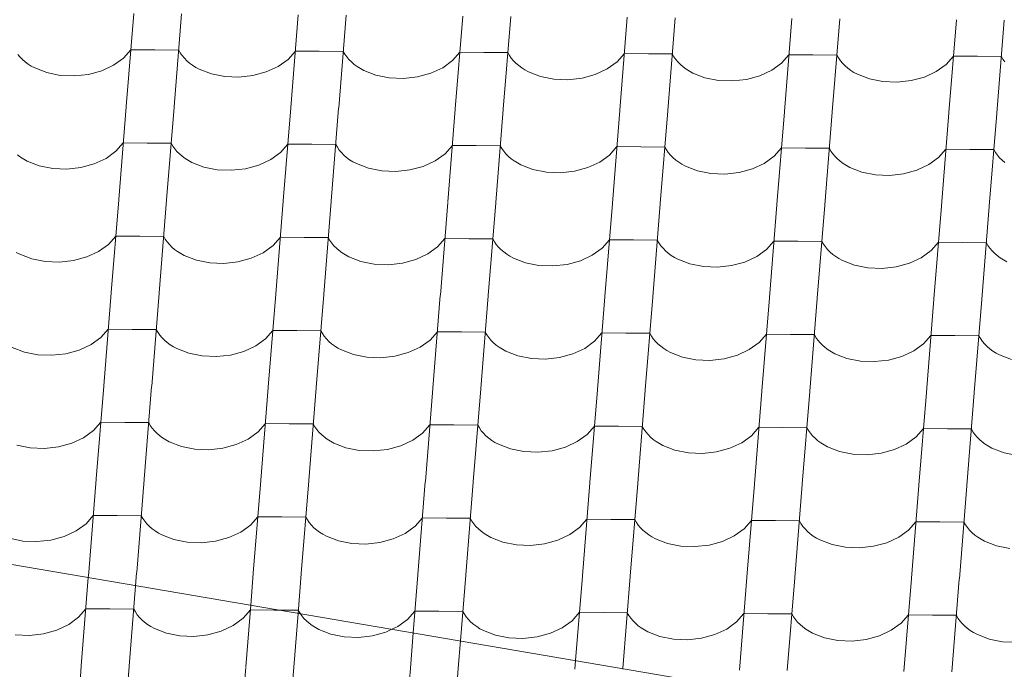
# Model space of a CAD drawing. Header units: millimetres. Extents: x -124639 to 133188, y -48358 to 76648.
# Tile 33 of 49: x 6820 to 7806, y 7765 to 8416. Entities that reach past the tile are written whole.
import ezdxf

# ---------------------------------------------------------------- set-up
doc = ezdxf.new("R2010")
doc.units = ezdxf.units.MM
doc.header["$MEASUREMENT"] = 0
doc.layers.add('Konstrukce - střechy a skořepiny', color=7, linetype='Continuous')
doc.layers.add('Výplně - Povrchové', color=7, linetype='Continuous')

# ---------------------------------------------------------------- blocks, each defined once
blk = doc.blocks.new('*X2')
at = {"layer": 'Výplně - Povrchové', "color": 7, "linetype": 'Continuous', "lineweight": 13}
for p, q in [((6934.43, 8422.02), (6926.95, 8329.07)), ((6982.36, 8421.65), (6974.88, 8328.71)), ((7099.07, 8420.76), (7091.6, 8327.81)), ((7147, 8420.39), (7139.53, 8327.45)), ((7263.72, 8419.5), (7256.24, 8326.55)), ((7311.65, 8419.13), (7304.17, 8326.18)), ((7428.36, 8418.24), (7420.89, 8325.29)), ((7476.29, 8417.87), (7468.82, 8324.92)), ((7593.01, 8416.97), (7585.53, 8324.03)), ((7640.94, 8416.61), (7633.46, 8323.66)), ((7757.65, 8415.71), (7750.18, 8322.77)), ((7805.58, 8415.34), (7798.11, 8322.4)), ((6924.18, 8377.4), (6931.51, 8385.76)), ((6955.48, 8385.57), (6931.51, 8385.76)), ((6979.44, 8385.39), (6955.48, 8385.57)), ((6979.44, 8385.39), (6981.04, 8382.58)), ((6818.29, 8381.12), (6820.49, 8378.5)), ((6820.49, 8378.5), (6822.96, 8376.01)), ((6822.96, 8376.01), (6825.71, 8373.66)), ((6914.31, 8370.28), (6924.18, 8377.4)), ((6981.04, 8382.58), (6982.94, 8379.85)), ((6982.94, 8379.85), (6985.13, 8377.24)), ((6985.13, 8377.24), (6987.61, 8374.75)), ((7078.96, 8369.02), (7088.83, 8376.14)), ((7088.83, 8376.14), (7096.16, 8384.5)), ((7120.12, 8384.31), (7096.16, 8384.5)), ((7144.09, 8384.13), (7120.12, 8384.31)), ((7144.09, 8384.13), (7145.68, 8381.31)), ((7145.68, 8381.31), (7147.58, 8378.59)), ((7147.58, 8378.59), (7149.78, 8375.98)), ((7149.78, 8375.98), (7152.25, 8373.49)), ((7253.47, 8374.88), (7260.8, 8383.23)), ((7284.77, 8383.05), (7260.8, 8383.23)), ((7308.73, 8382.87), (7284.77, 8383.05)), ((7308.73, 8382.87), (7310.33, 8380.05)), ((7310.33, 8380.05), (7312.23, 8377.33)), ((7312.23, 8377.33), (7314.42, 8374.72)), ((7418.12, 8373.61), (7425.45, 8381.97)), ((7449.41, 8381.79), (7425.45, 8381.97)), ((7473.38, 8381.61), (7449.41, 8381.79)), ((7473.38, 8381.61), (7474.97, 8378.79)), ((7474.97, 8378.79), (7476.87, 8376.07)), ((7476.87, 8376.07), (7479.07, 8373.46)), ((7582.76, 8372.35), (7590.09, 8380.71)), ((7614.06, 8380.53), (7590.09, 8380.71)), ((7638.02, 8380.34), (7614.06, 8380.53)), ((7638.02, 8380.34), (7639.62, 8377.53)), ((7639.62, 8377.53), (7641.52, 8374.81)), ((7747.41, 8371.09), (7754.74, 8379.45)), ((7778.7, 8379.27), (7754.74, 8379.45)), ((7802.67, 8379.08), (7778.7, 8379.27)), ((7802.67, 8379.08), (7804.26, 8376.27)), ((7804.26, 8376.27), (7806.16, 8373.55)), ((6825.71, 8373.66), (6828.71, 8371.45)), ((6828.71, 8371.45), (6831.95, 8369.4)), ((6831.95, 8369.4), (6835.42, 8367.51)), ((6835.42, 8367.51), (6847.47, 8362.83)), ((6902.41, 8364.76), (6914.31, 8370.28)), ((6987.61, 8374.75), (6990.35, 8372.39)), ((6990.35, 8372.39), (6993.36, 8370.18)), ((6993.36, 8370.18), (6996.6, 8368.13)), ((6996.6, 8368.13), (7000.06, 8366.25)), ((7000.06, 8366.25), (7012.11, 8361.57)), ((7067.05, 8363.5), (7078.96, 8369.02)), ((7152.25, 8373.49), (7155, 8371.13)), ((7155, 8371.13), (7158, 8368.92)), ((7158, 8368.92), (7161.24, 8366.87)), ((7161.24, 8366.87), (7164.71, 8364.99)), ((7231.7, 8362.23), (7243.6, 8367.75)), ((7243.6, 8367.75), (7253.47, 8374.88)), ((7314.42, 8374.72), (7316.9, 8372.23)), ((7316.9, 8372.23), (7319.64, 8369.87)), ((7319.64, 8369.87), (7322.65, 8367.66)), ((7322.65, 8367.66), (7325.89, 8365.61)), ((7325.89, 8365.61), (7329.35, 8363.73)), ((7396.34, 8360.97), (7408.25, 8366.49)), ((7408.25, 8366.49), (7418.12, 8373.61)), ((7479.07, 8373.46), (7481.54, 8370.97)), ((7481.54, 8370.97), (7484.29, 8368.61)), ((7484.29, 8368.61), (7487.29, 8366.4)), ((7487.29, 8366.4), (7490.53, 8364.35)), ((7560.99, 8359.71), (7572.89, 8365.23)), ((7572.89, 8365.23), (7582.76, 8372.35)), ((7641.52, 8374.81), (7643.71, 8372.2)), ((7643.71, 8372.2), (7646.19, 8369.7)), ((7646.19, 8369.7), (7648.93, 8367.35)), ((7648.93, 8367.35), (7651.94, 8365.14)), ((7651.94, 8365.14), (7655.18, 8363.09)), ((7737.54, 8363.97), (7747.41, 8371.09)), ((6847.47, 8362.83), (6860.89, 8360.13)), ((6860.89, 8360.13), (6875, 8359.55)), ((6875, 8359.55), (6889.08, 8361.12)), ((6889.08, 8361.12), (6902.41, 8364.76)), ((7012.11, 8361.57), (7025.53, 8358.87)), ((7025.53, 8358.87), (7039.64, 8358.29)), ((7039.64, 8358.29), (7053.72, 8359.86)), ((7053.72, 8359.86), (7067.05, 8363.5)), ((7164.71, 8364.99), (7176.76, 8360.31)), ((7176.76, 8360.31), (7190.18, 8357.61)), ((7190.18, 8357.61), (7204.29, 8357.03)), ((7204.29, 8357.03), (7218.37, 8358.6)), ((7218.37, 8358.6), (7231.7, 8362.23)), ((7329.35, 8363.73), (7341.4, 8359.05)), ((7341.4, 8359.05), (7354.82, 8356.35)), ((7354.82, 8356.35), (7368.93, 8355.77)), ((7368.93, 8355.77), (7383.01, 8357.34)), ((7383.01, 8357.34), (7396.34, 8360.97)), ((7490.53, 8364.35), (7494, 8362.47)), ((7494, 8362.47), (7506.05, 8357.79)), ((7506.05, 8357.79), (7519.47, 8355.09)), ((7533.58, 8354.51), (7547.66, 8356.08)), ((7547.66, 8356.08), (7560.99, 8359.71)), ((7655.18, 8363.09), (7658.64, 8361.21)), ((7658.64, 8361.21), (7670.69, 8356.53)), ((7670.69, 8356.53), (7684.11, 8353.83)), ((7712.3, 8354.81), (7725.63, 8358.45)), ((7725.63, 8358.45), (7737.54, 8363.97)), ((7519.47, 8355.09), (7533.58, 8354.51)), ((7684.11, 8353.83), (7698.22, 8353.25)), ((7698.22, 8353.25), (7712.3, 8354.81)), ((6926.93, 8328.74), (6919.45, 8235.79)), ((6974.86, 8328.37), (6967.38, 8235.43)), ((7091.57, 8327.48), (7084.1, 8234.53)), ((7139.5, 8327.11), (7132.03, 8234.16)), ((7256.22, 8326.22), (7248.74, 8233.27)), ((7304.15, 8325.85), (7296.67, 8232.9)), ((7420.86, 8324.95), (7413.38, 8232.01)), ((7468.79, 8324.59), (7461.32, 8231.64)), ((7585.51, 8323.69), (7578.03, 8230.75)), ((7633.44, 8323.33), (7625.96, 8230.38)), ((7750.15, 8322.43), (7742.67, 8229.49)), ((7798.08, 8322.06), (7790.61, 8229.12)), ((6916.68, 8284.12), (6924.01, 8292.48)), ((6947.98, 8292.29), (6924.01, 8292.48)), ((6971.94, 8292.11), (6947.98, 8292.29)), ((6971.94, 8292.11), (6973.54, 8289.29)), ((6973.54, 8289.29), (6975.44, 8286.57)), ((6975.44, 8286.57), (6977.63, 8283.96)), ((7081.32, 8282.86), (7088.65, 8291.22)), ((7112.62, 8291.03), (7088.65, 8291.22)), ((7136.59, 8290.85), (7112.62, 8291.03)), ((7136.59, 8290.85), (7138.18, 8288.03)), ((7138.18, 8288.03), (7140.08, 8285.31)), ((7245.97, 8281.59), (7253.3, 8289.95)), ((7277.26, 8289.77), (7253.3, 8289.95)), ((7301.23, 8289.59), (7277.26, 8289.77)), ((7301.23, 8289.59), (7302.83, 8286.77)), ((7302.83, 8286.77), (7304.72, 8284.05)), ((7410.61, 8280.33), (7417.94, 8288.69)), ((7441.91, 8288.51), (7417.94, 8288.69)), ((7465.88, 8288.32), (7441.91, 8288.51)), ((7465.88, 8288.32), (7467.47, 8285.51)), ((7575.26, 8279.07), (7582.59, 8287.43)), ((7606.55, 8287.25), (7582.59, 8287.43)), ((7630.52, 8287.06), (7606.55, 8287.25)), ((7630.52, 8287.06), (7632.12, 8284.25)), ((6818.21, 8280.38), (6821.21, 8278.17)), ((6821.21, 8278.17), (6824.45, 8276.12)), ((6894.91, 8271.48), (6906.81, 8277)), ((6906.81, 8277), (6916.68, 8284.12)), ((6977.63, 8283.96), (6980.11, 8281.47)), ((6980.11, 8281.47), (6982.85, 8279.11)), ((6982.85, 8279.11), (6985.85, 8276.9)), ((6985.85, 8276.9), (6989.1, 8274.85)), ((7071.46, 8275.73), (7081.32, 8282.86)), ((7140.08, 8285.31), (7142.27, 8282.7)), ((7142.27, 8282.7), (7144.75, 8280.21)), ((7144.75, 8280.21), (7147.5, 8277.85)), ((7147.5, 8277.85), (7150.5, 8275.64)), ((7236.1, 8274.47), (7245.97, 8281.59)), ((7304.72, 8284.05), (7306.92, 8281.44)), ((7306.92, 8281.44), (7309.4, 8278.95)), ((7309.4, 8278.95), (7312.14, 8276.59)), ((7312.14, 8276.59), (7315.14, 8274.38)), ((7400.75, 8273.21), (7410.61, 8280.33)), ((7467.47, 8285.51), (7469.37, 8282.79)), ((7469.37, 8282.79), (7471.56, 8280.18)), ((7471.56, 8280.18), (7474.04, 8277.69)), ((7474.04, 8277.69), (7476.79, 8275.33)), ((7565.39, 8271.95), (7575.26, 8279.07)), ((7632.12, 8284.25), (7634.01, 8281.53)), ((7634.01, 8281.53), (7636.21, 8278.91)), ((7636.21, 8278.91), (7638.68, 8276.42)), ((7638.68, 8276.42), (7641.43, 8274.07)), ((7730.03, 8270.69), (7739.9, 8277.81)), ((7739.9, 8277.81), (7747.23, 8286.17)), ((7771.2, 8285.99), (7747.23, 8286.17)), ((7795.17, 8285.8), (7771.2, 8285.99)), ((7795.17, 8285.8), (7796.76, 8282.99)), ((7796.76, 8282.99), (7798.66, 8280.27)), ((7798.66, 8280.27), (7800.85, 8277.65)), ((7800.85, 8277.65), (7803.33, 8275.16)), ((6824.45, 8276.12), (6827.92, 8274.23)), ((6827.92, 8274.23), (6839.96, 8269.55)), ((6839.96, 8269.55), (6853.39, 8266.85)), ((6853.39, 8266.85), (6867.5, 8266.27)), ((6867.5, 8266.27), (6881.58, 8267.84)), ((6881.58, 8267.84), (6894.91, 8271.48)), ((6989.1, 8274.85), (6992.56, 8272.97)), ((6992.56, 8272.97), (7004.61, 8268.29)), ((7004.61, 8268.29), (7018.03, 8265.59)), ((7032.14, 8265.01), (7046.22, 8266.58)), ((7046.22, 8266.58), (7059.55, 8270.22)), ((7059.55, 8270.22), (7071.46, 8275.73)), ((7150.5, 8275.64), (7153.74, 8273.59)), ((7153.74, 8273.59), (7157.21, 8271.71)), ((7157.21, 8271.71), (7169.25, 8267.03)), ((7169.25, 8267.03), (7182.68, 8264.33)), ((7210.87, 8265.32), (7224.2, 8268.95)), ((7224.2, 8268.95), (7236.1, 8274.47)), ((7315.14, 8274.38), (7318.39, 8272.33)), ((7318.39, 8272.33), (7321.85, 8270.45)), ((7321.85, 8270.45), (7333.9, 8265.77)), ((7375.51, 8264.06), (7388.84, 8267.69)), ((7388.84, 8267.69), (7400.75, 8273.21)), ((7476.79, 8275.33), (7479.79, 8273.12)), ((7479.79, 8273.12), (7483.03, 8271.07)), ((7483.03, 8271.07), (7486.5, 8269.19)), ((7486.5, 8269.19), (7498.54, 8264.51)), ((7553.49, 8266.43), (7565.39, 8271.95)), ((7641.43, 8274.07), (7644.43, 8271.86)), ((7644.43, 8271.86), (7647.68, 8269.81)), ((7647.68, 8269.81), (7651.14, 8267.93)), ((7651.14, 8267.93), (7663.19, 8263.25)), ((7718.13, 8265.17), (7730.03, 8270.69)), ((7803.33, 8275.16), (7806.08, 8272.81)), ((7018.03, 8265.59), (7032.14, 8265.01)), ((7182.68, 8264.33), (7196.79, 8263.75)), ((7196.79, 8263.75), (7210.87, 8265.32)), ((7333.9, 8265.77), (7347.32, 8263.07)), ((7347.32, 8263.07), (7361.43, 8262.49)), ((7361.43, 8262.49), (7375.51, 8264.06)), ((7498.54, 8264.51), (7511.96, 8261.81)), ((7511.96, 8261.81), (7526.08, 8261.23)), ((7526.08, 8261.23), (7540.16, 8262.79)), ((7540.16, 8262.79), (7553.49, 8266.43)), ((7663.19, 8263.25), (7676.61, 8260.55)), ((7676.61, 8260.55), (7690.72, 8259.97)), ((7690.72, 8259.97), (7704.8, 8261.53)), ((7704.8, 8261.53), (7718.13, 8265.17)), ((6919.42, 8235.46), (6911.95, 8142.51)), ((6967.36, 8235.09), (6959.88, 8142.15)), ((7084.07, 8234.2), (7076.59, 8141.25)), ((7132, 8233.83), (7124.52, 8140.88)), ((7248.71, 8232.93), (7241.24, 8139.99)), ((7296.64, 8232.57), (7289.17, 8139.62)), ((7413.36, 8231.67), (7405.88, 8138.73)), ((7461.29, 8231.31), (7453.81, 8138.36)), ((7578, 8230.41), (7570.53, 8137.47)), ((7625.93, 8230.04), (7618.46, 8137.1)), ((7742.65, 8229.15), (7735.17, 8136.2)), ((7790.58, 8228.78), (7783.1, 8135.84)), ((6909.18, 8190.84), (6916.51, 8199.2)), ((6940.47, 8199.01), (6916.51, 8199.2)), ((6964.44, 8198.83), (6940.47, 8199.01)), ((6964.44, 8198.83), (6966.03, 8196.01)), ((7073.82, 8189.57), (7081.15, 8197.93)), ((7105.12, 8197.75), (7081.15, 8197.93)), ((7129.08, 8197.57), (7105.12, 8197.75)), ((6899.31, 8183.72), (6909.18, 8190.84)), ((6966.03, 8196.01), (6967.93, 8193.29)), ((6967.93, 8193.29), (6970.13, 8190.68)), ((6970.13, 8190.68), (6972.6, 8188.19)), ((6972.6, 8188.19), (6975.35, 8185.83)), ((7063.95, 8182.45), (7073.82, 8189.57)), ((7129.08, 8197.57), (7130.68, 8194.75)), ((7130.68, 8194.75), (7132.58, 8192.03)), ((7132.58, 8192.03), (7134.77, 8189.42)), ((7134.77, 8189.42), (7137.25, 8186.93)), ((7228.6, 8181.19), (7238.47, 8188.31)), ((7238.47, 8188.31), (7245.8, 8196.67)), ((7269.76, 8196.49), (7245.8, 8196.67)), ((7293.73, 8196.31), (7269.76, 8196.49)), ((7293.73, 8196.31), (7295.32, 8193.49)), ((7295.32, 8193.49), (7297.22, 8190.77)), ((7297.22, 8190.77), (7299.42, 8188.16)), ((7299.42, 8188.16), (7301.89, 8185.67)), ((7403.11, 8187.05), (7410.44, 8195.41)), ((7434.41, 8195.23), (7410.44, 8195.41)), ((7458.37, 8195.04), (7434.41, 8195.23)), ((7458.37, 8195.04), (7459.97, 8192.23)), ((7459.97, 8192.23), (7461.87, 8189.51)), ((7461.87, 8189.51), (7464.06, 8186.9)), ((7567.76, 8185.79), (7575.09, 8194.15)), ((7599.05, 8193.97), (7575.09, 8194.15)), ((7623.02, 8193.78), (7599.05, 8193.97)), ((7623.02, 8193.78), (7624.61, 8190.97)), ((7624.61, 8190.97), (7626.51, 8188.25)), ((7626.51, 8188.25), (7628.71, 8185.63)), ((7732.4, 8184.53), (7739.73, 8192.89)), ((7763.7, 8192.7), (7739.73, 8192.89)), ((7787.66, 8192.52), (7763.7, 8192.7)), ((7787.66, 8192.52), (7789.26, 8189.71)), ((7789.26, 8189.71), (7791.16, 8186.99)), ((6816.95, 8182.83), (6820.41, 8180.95)), ((6820.41, 8180.95), (6832.46, 8176.27)), ((6874.07, 8174.56), (6887.4, 8178.2)), ((6887.4, 8178.2), (6899.31, 8183.72)), ((6975.35, 8185.83), (6978.35, 8183.62)), ((6978.35, 8183.62), (6981.59, 8181.57)), ((6981.59, 8181.57), (6985.06, 8179.69)), ((6985.06, 8179.69), (6997.11, 8175.01)), ((7052.05, 8176.93), (7063.95, 8182.45)), ((7137.25, 8186.93), (7139.99, 8184.57)), ((7139.99, 8184.57), (7143, 8182.36)), ((7143, 8182.36), (7146.24, 8180.31)), ((7146.24, 8180.31), (7149.7, 8178.43)), ((7149.7, 8178.43), (7161.75, 8173.75)), ((7216.69, 8175.67), (7228.6, 8181.19)), ((7301.89, 8185.67), (7304.64, 8183.31)), ((7304.64, 8183.31), (7307.64, 8181.1)), ((7307.64, 8181.1), (7310.88, 8179.05)), ((7310.88, 8179.05), (7314.35, 8177.17)), ((7381.34, 8174.41), (7393.24, 8179.93)), ((7393.24, 8179.93), (7403.11, 8187.05)), ((7464.06, 8186.9), (7466.54, 8184.4)), ((7466.54, 8184.4), (7469.28, 8182.05)), ((7469.28, 8182.05), (7472.29, 8179.84)), ((7472.29, 8179.84), (7475.53, 8177.79)), ((7545.98, 8173.15), (7557.89, 8178.67)), ((7557.89, 8178.67), (7567.76, 8185.79)), ((7628.71, 8185.63), (7631.18, 8183.14)), ((7631.18, 8183.14), (7633.93, 8180.79)), ((7633.93, 8180.79), (7636.93, 8178.58)), ((7636.93, 8178.58), (7640.17, 8176.53)), ((7722.53, 8177.41), (7732.4, 8184.53)), ((7791.16, 8186.99), (7793.35, 8184.37)), ((7793.35, 8184.37), (7795.83, 8181.88)), ((7795.83, 8181.88), (7798.57, 8179.52)), ((7798.57, 8179.52), (7801.58, 8177.32)), ((6832.46, 8176.27), (6845.88, 8173.57)), ((6845.88, 8173.57), (6859.99, 8172.99)), ((6859.99, 8172.99), (6874.07, 8174.56)), ((6997.11, 8175.01), (7010.53, 8172.31)), ((7010.53, 8172.31), (7024.64, 8171.73)), ((7024.64, 8171.73), (7038.72, 8173.3)), ((7038.72, 8173.3), (7052.05, 8176.93)), ((7161.75, 8173.75), (7175.17, 8171.05)), ((7175.17, 8171.05), (7189.28, 8170.47)), ((7189.28, 8170.47), (7203.36, 8172.04)), ((7203.36, 8172.04), (7216.69, 8175.67)), ((7314.35, 8177.17), (7326.4, 8172.49)), ((7326.4, 8172.49), (7339.82, 8169.79)), ((7339.82, 8169.79), (7353.93, 8169.21)), ((7353.93, 8169.21), (7368.01, 8170.78)), ((7368.01, 8170.78), (7381.34, 8174.41)), ((7475.53, 8177.79), (7478.99, 8175.91)), ((7478.99, 8175.91), (7491.04, 8171.23)), ((7491.04, 8171.23), (7504.46, 8168.53)), ((7504.46, 8168.53), (7518.57, 8167.95)), ((7518.57, 8167.95), (7532.65, 8169.51)), ((7532.65, 8169.51), (7545.98, 8173.15)), ((7640.17, 8176.53), (7643.64, 8174.65)), ((7643.64, 8174.65), (7655.69, 8169.96)), ((7655.69, 8169.96), (7669.11, 8167.26)), ((7683.22, 8166.68), (7697.3, 8168.25)), ((7697.3, 8168.25), (7710.63, 8171.89)), ((7710.63, 8171.89), (7722.53, 8177.41)), ((7801.58, 8177.32), (7804.82, 8175.26)), ((7804.82, 8175.26), (7808.28, 8173.38)), ((7669.11, 8167.26), (7683.22, 8166.68)), ((6911.92, 8142.18), (6904.45, 8049.23)), ((6959.85, 8141.81), (6952.38, 8048.86)), ((7076.57, 8140.92), (7069.09, 8047.97)), ((7124.5, 8140.55), (7117.02, 8047.6)), ((7241.21, 8139.65), (7233.74, 8046.71)), ((7289.14, 8139.29), (7281.67, 8046.34)), ((7405.86, 8138.39), (7398.38, 8045.45)), ((7453.79, 8138.03), (7446.31, 8045.08)), ((7570.5, 8137.13), (7563.03, 8044.19)), ((7618.43, 8136.76), (7610.96, 8043.82)), ((7735.15, 8135.87), (7727.67, 8042.92)), ((7783.08, 8135.5), (7775.6, 8042.56)), ((6901.67, 8097.56), (6909, 8105.92)), ((6932.97, 8105.73), (6909, 8105.92)), ((6956.94, 8105.55), (6932.97, 8105.73)), ((6956.94, 8105.55), (6958.53, 8102.73)), ((6958.53, 8102.73), (6960.43, 8100.01)), ((6960.43, 8100.01), (6962.62, 8097.4)), ((7066.32, 8096.29), (7073.65, 8104.65)), ((7097.62, 8104.47), (7073.65, 8104.65)), ((7121.58, 8104.29), (7097.62, 8104.47)), ((7121.58, 8104.29), (7123.18, 8101.47)), ((7123.18, 8101.47), (7125.08, 8098.75)), ((7230.96, 8095.03), (7238.29, 8103.39)), ((7262.26, 8103.21), (7238.29, 8103.39)), ((7286.23, 8103.02), (7262.26, 8103.21)), ((7286.23, 8103.02), (7287.82, 8100.21)), ((7287.82, 8100.21), (7289.72, 8097.49)), ((7395.61, 8093.77), (7402.94, 8102.13)), ((7426.91, 8101.95), (7402.94, 8102.13)), ((7450.87, 8101.76), (7426.91, 8101.95)), ((7450.87, 8101.76), (7452.47, 8098.95)), ((7560.25, 8092.51), (7567.58, 8100.87)), ((7591.55, 8100.69), (7567.58, 8100.87)), ((7615.52, 8100.5), (7591.55, 8100.69)), ((7615.52, 8100.5), (7617.11, 8097.69)), ((7724.9, 8091.25), (7732.23, 8099.61)), ((7756.2, 8099.42), (7732.23, 8099.61)), ((7780.16, 8099.24), (7756.2, 8099.42)), ((7780.16, 8099.24), (7781.76, 8096.43)), ((6879.9, 8084.92), (6891.81, 8090.43)), ((6891.81, 8090.43), (6901.67, 8097.56)), ((6962.62, 8097.4), (6965.1, 8094.91)), ((6965.1, 8094.91), (6967.85, 8092.55)), ((6967.85, 8092.55), (6970.85, 8090.34)), ((6970.85, 8090.34), (6974.09, 8088.29)), ((7056.45, 8089.17), (7066.32, 8096.29)), ((7125.08, 8098.75), (7127.27, 8096.14)), ((7127.27, 8096.14), (7129.75, 8093.65)), ((7129.75, 8093.65), (7132.49, 8091.29)), ((7132.49, 8091.29), (7135.49, 8089.08)), ((7221.1, 8087.91), (7230.96, 8095.03)), ((7289.72, 8097.49), (7291.91, 8094.88)), ((7291.91, 8094.88), (7294.39, 8092.38)), ((7294.39, 8092.38), (7297.14, 8090.03)), ((7297.14, 8090.03), (7300.14, 8087.82)), ((7385.74, 8086.65), (7395.61, 8093.77)), ((7452.47, 8098.95), (7454.37, 8096.23)), ((7454.37, 8096.23), (7456.56, 8093.61)), ((7456.56, 8093.61), (7459.04, 8091.12)), ((7459.04, 8091.12), (7461.78, 8088.77)), ((7550.39, 8085.39), (7560.25, 8092.51)), ((7617.11, 8097.69), (7619.01, 8094.97)), ((7619.01, 8094.97), (7621.2, 8092.35)), ((7621.2, 8092.35), (7623.68, 8089.86)), ((7623.68, 8089.86), (7626.43, 8087.51)), ((7715.03, 8084.13), (7724.9, 8091.25)), ((7781.76, 8096.43), (7783.66, 8093.7)), ((7783.66, 8093.7), (7785.85, 8091.09)), ((7785.85, 8091.09), (7788.33, 8088.6)), ((6812.91, 8087.67), (6824.96, 8082.99)), ((6824.96, 8082.99), (6838.38, 8080.29)), ((6838.38, 8080.29), (6852.49, 8079.71)), ((6852.49, 8079.71), (6866.57, 8081.28)), ((6866.57, 8081.28), (6879.9, 8084.92)), ((6974.09, 8088.29), (6977.56, 8086.41)), ((6977.56, 8086.41), (6989.6, 8081.73)), ((6989.6, 8081.73), (7003.03, 8079.03)), ((7017.14, 8078.45), (7031.22, 8080.02)), ((7031.22, 8080.02), (7044.55, 8083.65)), ((7044.55, 8083.65), (7056.45, 8089.17)), ((7135.49, 8089.08), (7138.74, 8087.03)), ((7138.74, 8087.03), (7142.2, 8085.15)), ((7142.2, 8085.15), (7154.25, 8080.47)), ((7154.25, 8080.47), (7167.67, 8077.77)), ((7195.86, 8078.76), (7209.19, 8082.39)), ((7209.19, 8082.39), (7221.1, 8087.91)), ((7300.14, 8087.82), (7303.38, 8085.77)), ((7303.38, 8085.77), (7306.85, 8083.89)), ((7306.85, 8083.89), (7318.89, 8079.21)), ((7360.51, 8077.49), (7373.84, 8081.13)), ((7373.84, 8081.13), (7385.74, 8086.65)), ((7461.78, 8088.77), (7464.78, 8086.56)), ((7464.78, 8086.56), (7468.03, 8084.51)), ((7468.03, 8084.51), (7471.49, 8082.63)), ((7471.49, 8082.63), (7483.54, 8077.95)), ((7525.15, 8076.23), (7538.48, 8079.87)), ((7538.48, 8079.87), (7550.39, 8085.39)), ((7626.43, 8087.51), (7629.43, 8085.3)), ((7629.43, 8085.3), (7632.67, 8083.25)), ((7632.67, 8083.25), (7636.14, 8081.36)), ((7636.14, 8081.36), (7648.18, 8076.68)), ((7703.13, 8078.61), (7715.03, 8084.13)), ((7788.33, 8088.6), (7791.07, 8086.24)), ((7791.07, 8086.24), (7794.07, 8084.03)), ((7794.07, 8084.03), (7797.32, 8081.98)), ((7797.32, 8081.98), (7800.78, 8080.1)), ((7800.78, 8080.1), (7812.83, 8075.42)), ((7003.03, 8079.03), (7017.14, 8078.45)), ((7167.67, 8077.77), (7181.78, 8077.19)), ((7181.78, 8077.19), (7195.86, 8078.76)), ((7318.89, 8079.21), (7332.32, 8076.51)), ((7332.32, 8076.51), (7346.43, 8075.93)), ((7346.43, 8075.93), (7360.51, 8077.49)), ((7483.54, 8077.95), (7496.96, 8075.25)), ((7496.96, 8075.25), (7511.07, 8074.66)), ((7511.07, 8074.66), (7525.15, 8076.23)), ((7648.18, 8076.68), (7661.61, 8073.98)), ((7661.61, 8073.98), (7675.72, 8073.4)), ((7675.72, 8073.4), (7689.8, 8074.97)), ((7689.8, 8074.97), (7703.13, 8078.61)), ((6904.42, 8048.9), (6896.94, 7955.95)), ((6952.35, 8048.53), (6944.88, 7955.58)), ((7069.06, 8047.63), (7061.59, 7954.69)), ((7117, 8047.27), (7109.52, 7954.32)), ((7233.71, 8046.37), (7226.23, 7953.43)), ((7281.64, 8046.01), (7274.17, 7953.06)), ((7398.35, 8045.11), (7390.88, 7952.17)), ((7446.29, 8044.74), (7438.81, 7951.8)), ((7563, 8043.85), (7555.52, 7950.9)), ((7610.93, 8043.48), (7603.46, 7950.54)), ((7727.64, 8042.59), (7720.17, 7949.64)), ((7775.58, 8042.22), (7768.1, 7949.28)), ((6894.17, 8004.27), (6901.5, 8012.63)), ((6925.47, 8012.45), (6901.5, 8012.63)), ((6949.43, 8012.27), (6925.47, 8012.45)), ((6949.43, 8012.27), (6951.03, 8009.45)), ((7058.82, 8003.01), (7066.15, 8011.37)), ((7090.11, 8011.19), (7066.15, 8011.37)), ((7114.08, 8011.01), (7090.11, 8011.19)), ((7114.08, 8011.01), (7115.67, 8008.19)), ((6884.3, 7997.15), (6894.17, 8004.27)), ((6951.03, 8009.45), (6952.93, 8006.73)), ((6952.93, 8006.73), (6955.12, 8004.12)), ((6955.12, 8004.12), (6957.6, 8001.63)), ((6957.6, 8001.63), (6960.35, 7999.27)), ((7048.95, 7995.89), (7058.82, 8003.01)), ((7115.67, 8008.19), (7117.57, 8005.47)), ((7117.57, 8005.47), (7119.77, 8002.86)), ((7119.77, 8002.86), (7122.24, 8000.37)), ((7213.59, 7994.63), (7223.46, 8001.75)), ((7223.46, 8001.75), (7230.79, 8010.11)), ((7254.76, 8009.93), (7230.79, 8010.11)), ((7278.72, 8009.74), (7254.76, 8009.93)), ((7278.72, 8009.74), (7280.32, 8006.93)), ((7280.32, 8006.93), (7282.22, 8004.21)), ((7282.22, 8004.21), (7284.41, 8001.6)), ((7284.41, 8001.6), (7286.89, 7999.1)), ((7388.11, 8000.49), (7395.44, 8008.85)), ((7419.4, 8008.67), (7395.44, 8008.85)), ((7443.37, 8008.48), (7419.4, 8008.67)), ((7443.37, 8008.48), (7444.96, 8005.67)), ((7444.96, 8005.67), (7446.86, 8002.95)), ((7446.86, 8002.95), (7449.06, 8000.33)), ((7552.75, 7999.23), (7560.08, 8007.59)), ((7584.05, 8007.4), (7560.08, 8007.59)), ((7608.01, 8007.22), (7584.05, 8007.4)), ((7608.01, 8007.22), (7609.61, 8004.41)), ((7609.61, 8004.41), (7611.51, 8001.69)), ((7611.51, 8001.69), (7613.7, 7999.07)), ((7717.4, 7997.97), (7724.73, 8006.33)), ((7748.69, 8006.14), (7724.73, 8006.33)), ((7772.66, 8005.96), (7748.69, 8006.14)), ((7772.66, 8005.96), (7774.25, 8003.14)), ((7774.25, 8003.14), (7776.15, 8000.42)), ((6859.07, 7988), (6872.4, 7991.63)), ((6872.4, 7991.63), (6884.3, 7997.15)), ((6960.35, 7999.27), (6963.35, 7997.06)), ((6963.35, 7997.06), (6966.59, 7995.01)), ((6966.59, 7995.01), (6970.05, 7993.13)), ((6970.05, 7993.13), (6982.1, 7988.45)), ((7037.05, 7990.37), (7048.95, 7995.89)), ((7122.24, 8000.37), (7124.99, 7998.01)), ((7124.99, 7998.01), (7127.99, 7995.8)), ((7127.99, 7995.8), (7131.23, 7993.75)), ((7131.23, 7993.75), (7134.7, 7991.87)), ((7134.7, 7991.87), (7146.75, 7987.19)), ((7201.69, 7989.11), (7213.59, 7994.63)), ((7286.89, 7999.1), (7289.64, 7996.75)), ((7289.64, 7996.75), (7292.64, 7994.54)), ((7292.64, 7994.54), (7295.88, 7992.49)), ((7295.88, 7992.49), (7299.34, 7990.61)), ((7366.34, 7987.85), (7378.24, 7993.37)), ((7378.24, 7993.37), (7388.11, 8000.49)), ((7449.06, 8000.33), (7451.53, 7997.84)), ((7451.53, 7997.84), (7454.28, 7995.49)), ((7454.28, 7995.49), (7457.28, 7993.28)), ((7457.28, 7993.28), (7460.52, 7991.23)), ((7460.52, 7991.23), (7463.99, 7989.34)), ((7530.98, 7986.59), (7542.88, 7992.11)), ((7542.88, 7992.11), (7552.75, 7999.23)), ((7613.7, 7999.07), (7616.18, 7996.58)), ((7616.18, 7996.58), (7618.93, 7994.22)), ((7618.93, 7994.22), (7621.93, 7992.02)), ((7621.93, 7992.02), (7625.17, 7989.96)), ((7695.62, 7985.33), (7707.53, 7990.85)), ((7707.53, 7990.85), (7717.4, 7997.97)), ((7776.15, 8000.42), (7778.35, 7997.81)), ((7778.35, 7997.81), (7780.82, 7995.32)), ((7780.82, 7995.32), (7783.57, 7992.96)), ((7783.57, 7992.96), (7786.57, 7990.75)), ((7786.57, 7990.75), (7789.81, 7988.7)), ((6817.46, 7989.71), (6830.88, 7987.01)), ((6830.88, 7987.01), (6844.99, 7986.43)), ((6844.99, 7986.43), (6859.07, 7988)), ((6982.1, 7988.45), (6995.52, 7985.75)), ((6995.52, 7985.75), (7009.63, 7985.17)), ((7009.63, 7985.17), (7023.71, 7986.74)), ((7023.71, 7986.74), (7037.05, 7990.37)), ((7146.75, 7987.19), (7160.17, 7984.49)), ((7160.17, 7984.49), (7174.28, 7983.91)), ((7174.28, 7983.91), (7188.36, 7985.47)), ((7188.36, 7985.47), (7201.69, 7989.11)), ((7299.34, 7990.61), (7311.39, 7985.93)), ((7311.39, 7985.93), (7324.81, 7983.23)), ((7324.81, 7983.23), (7338.92, 7982.65)), ((7338.92, 7982.65), (7353, 7984.21)), ((7353, 7984.21), (7366.34, 7987.85)), ((7463.99, 7989.34), (7476.04, 7984.66)), ((7476.04, 7984.66), (7489.46, 7981.96)), ((7489.46, 7981.96), (7503.57, 7981.38)), ((7503.57, 7981.38), (7517.65, 7982.95)), ((7517.65, 7982.95), (7530.98, 7986.59)), ((7625.17, 7989.96), (7628.63, 7988.08)), ((7628.63, 7988.08), (7640.68, 7983.4)), ((7640.68, 7983.4), (7654.1, 7980.7)), ((7668.21, 7980.12), (7682.29, 7981.69)), ((7682.29, 7981.69), (7695.62, 7985.33)), ((7789.81, 7988.7), (7793.28, 7986.82)), ((7793.28, 7986.82), (7805.33, 7982.14)), ((7805.33, 7982.14), (7818.75, 7979.44)), ((7654.1, 7980.7), (7668.21, 7980.12)), ((6896.92, 7955.62), (6889.44, 7862.67)), ((6944.85, 7955.25), (6937.37, 7862.3)), ((7061.56, 7954.35), (7054.09, 7861.41)), ((7109.49, 7953.99), (7102.02, 7861.04)), ((7226.21, 7953.09), (7218.73, 7860.15)), ((7274.14, 7952.72), (7266.66, 7859.78)), ((7390.85, 7951.83), (7383.38, 7858.89)), ((7438.78, 7951.46), (7431.31, 7858.52)), ((7555.5, 7950.57), (7548.02, 7857.62)), ((7603.43, 7950.2), (7595.95, 7857.26)), ((7720.14, 7949.31), (7712.67, 7856.36)), ((7768.07, 7948.94), (7760.6, 7855.99)), ((6886.67, 7910.99), (6894, 7919.35)), ((6917.97, 7919.17), (6894, 7919.35)), ((6941.93, 7918.99), (6917.97, 7919.17)), ((6941.93, 7918.99), (6943.53, 7916.17)), ((6943.53, 7916.17), (6945.43, 7913.45)), ((6945.43, 7913.45), (6947.62, 7910.84)), ((7051.32, 7909.73), (7058.65, 7918.09)), ((7082.61, 7917.91), (7058.65, 7918.09)), ((7106.58, 7917.72), (7082.61, 7917.91)), ((7106.58, 7917.72), (7108.17, 7914.91)), ((7108.17, 7914.91), (7110.07, 7912.19)), ((7110.07, 7912.19), (7112.26, 7909.58)), ((7215.96, 7908.47), (7223.29, 7916.83)), ((7247.26, 7916.65), (7223.29, 7916.83)), ((7271.22, 7916.46), (7247.26, 7916.65)), ((7271.22, 7916.46), (7272.82, 7913.65)), ((7272.82, 7913.65), (7274.72, 7910.93)), ((7380.6, 7907.21), (7387.94, 7915.57)), ((7411.9, 7915.38), (7387.94, 7915.57)), ((7435.87, 7915.2), (7411.9, 7915.38)), ((7435.87, 7915.2), (7437.46, 7912.39)), ((7437.46, 7912.39), (7439.36, 7909.67)), ((7545.25, 7905.95), (7552.58, 7914.31)), ((7576.55, 7914.12), (7552.58, 7914.31)), ((7600.51, 7913.94), (7576.55, 7914.12)), ((7600.51, 7913.94), (7602.11, 7911.13)), ((7709.89, 7904.69), (7717.22, 7913.05)), ((7741.19, 7912.86), (7717.22, 7913.05)), ((7765.16, 7912.68), (7741.19, 7912.86)), ((7765.16, 7912.68), (7766.75, 7909.86)), ((6864.9, 7898.35), (6876.8, 7903.87)), ((6876.8, 7903.87), (6886.67, 7910.99)), ((6947.62, 7910.84), (6950.1, 7908.35)), ((6950.1, 7908.35), (6952.84, 7905.99)), ((6952.84, 7905.99), (6955.85, 7903.78)), ((6955.85, 7903.78), (6959.09, 7901.73)), ((7029.54, 7897.09), (7041.45, 7902.61)), ((7041.45, 7902.61), (7051.32, 7909.73)), ((7112.26, 7909.58), (7114.74, 7907.08)), ((7114.74, 7907.08), (7117.49, 7904.73)), ((7117.49, 7904.73), (7120.49, 7902.52)), ((7120.49, 7902.52), (7123.73, 7900.47)), ((7206.09, 7901.35), (7215.96, 7908.47)), ((7274.72, 7910.93), (7276.91, 7908.31)), ((7276.91, 7908.31), (7279.39, 7905.82)), ((7279.39, 7905.82), (7282.13, 7903.47)), ((7282.13, 7903.47), (7285.14, 7901.26)), ((7370.74, 7900.09), (7380.6, 7907.21)), ((7439.36, 7909.67), (7441.55, 7907.05)), ((7441.55, 7907.05), (7444.03, 7904.56)), ((7444.03, 7904.56), (7446.78, 7902.21)), ((7446.78, 7902.21), (7449.78, 7900)), ((7535.38, 7898.83), (7545.25, 7905.95)), ((7602.11, 7911.13), (7604.01, 7908.4)), ((7604.01, 7908.4), (7606.2, 7905.79)), ((7606.2, 7905.79), (7608.68, 7903.3)), ((7608.68, 7903.3), (7611.42, 7900.94)), ((7700.03, 7897.56), (7709.89, 7904.69)), ((7766.75, 7909.86), (7768.65, 7907.14)), ((7768.65, 7907.14), (7770.84, 7904.53)), ((7770.84, 7904.53), (7773.32, 7902.04)), ((7773.32, 7902.04), (7776.07, 7899.68)), ((6809.96, 7896.43), (6823.38, 7893.73)), ((6823.38, 7893.73), (6837.49, 7893.15)), ((6837.49, 7893.15), (6851.57, 7894.72)), ((6851.57, 7894.72), (6864.9, 7898.35)), ((6959.09, 7901.73), (6962.55, 7899.85)), ((6962.55, 7899.85), (6974.6, 7895.17)), ((6974.6, 7895.17), (6988.02, 7892.47)), ((6988.02, 7892.47), (7002.13, 7891.89)), ((7002.13, 7891.89), (7016.21, 7893.46)), ((7016.21, 7893.46), (7029.54, 7897.09)), ((7123.73, 7900.47), (7127.2, 7898.59)), ((7127.2, 7898.59), (7139.24, 7893.91)), ((7139.24, 7893.91), (7152.67, 7891.21)), ((7166.78, 7890.63), (7180.86, 7892.19)), ((7180.86, 7892.19), (7194.19, 7895.83)), ((7194.19, 7895.83), (7206.09, 7901.35)), ((7285.14, 7901.26), (7288.38, 7899.21)), ((7288.38, 7899.21), (7291.84, 7897.33)), ((7291.84, 7897.33), (7303.89, 7892.64)), ((7303.89, 7892.64), (7317.31, 7889.95)), ((7345.5, 7890.93), (7358.83, 7894.57)), ((7358.83, 7894.57), (7370.74, 7900.09)), ((7449.78, 7900), (7453.02, 7897.95)), ((7453.02, 7897.95), (7456.49, 7896.06)), ((7456.49, 7896.06), (7468.53, 7891.38)), ((7510.15, 7889.67), (7523.48, 7893.31)), ((7523.48, 7893.31), (7535.38, 7898.83)), ((7611.42, 7900.94), (7614.42, 7898.73)), ((7614.42, 7898.73), (7617.67, 7896.68)), ((7617.67, 7896.68), (7621.13, 7894.8)), ((7621.13, 7894.8), (7633.18, 7890.12)), ((7688.12, 7892.05), (7700.03, 7897.56)), ((7776.07, 7899.68), (7779.07, 7897.47)), ((7779.07, 7897.47), (7782.31, 7895.42)), ((7782.31, 7895.42), (7785.78, 7893.54)), ((7785.78, 7893.54), (7797.82, 7888.86)), ((7152.67, 7891.21), (7166.78, 7890.63)), ((7317.31, 7889.95), (7331.42, 7889.36)), ((7331.42, 7889.36), (7345.5, 7890.93)), ((7468.53, 7891.38), (7481.96, 7888.68)), ((7481.96, 7888.68), (7496.07, 7888.1)), ((7496.07, 7888.1), (7510.15, 7889.67)), ((7633.18, 7890.12), (7646.6, 7887.42)), ((7646.6, 7887.42), (7660.71, 7886.84)), ((7660.71, 7886.84), (7674.79, 7888.41)), ((7674.79, 7888.41), (7688.12, 7892.05)), ((7797.82, 7888.86), (7811.25, 7886.16)), ((6889.41, 7862.33), (6888.99, 7857.03)), ((6937.35, 7861.97), (6936.3, 7848.97)), ((7054.06, 7861.07), (7051.51, 7829.34)), ((7101.99, 7860.71), (7098.82, 7821.28)), ((7218.7, 7859.81), (7214.03, 7801.66)), ((7266.64, 7859.44), (7261.34, 7793.6)), ((7383.35, 7858.55), (7376.55, 7773.97)), ((7431.28, 7858.18), (7423.86, 7765.91)), ((7547.99, 7857.29), (7540.52, 7764.34)), ((7595.93, 7856.92), (7588.45, 7763.98)), ((7712.64, 7856.03), (7705.16, 7763.08)), ((7760.57, 7855.66), (7753.1, 7762.71)), ((7099.07, 7824.44), (7079.38, 7824.59)), ((7099.07, 7824.44), (7100.67, 7821.63)), ((7208.46, 7815.19), (7215.79, 7823.55)), ((7239.75, 7823.37), (7215.79, 7823.55)), ((7263.72, 7823.18), (7239.75, 7823.37)), ((7263.72, 7823.18), (7265.31, 7820.37)), ((7100.67, 7821.63), (7101.19, 7820.88)), ((7198.59, 7808.07), (7208.46, 7815.19)), ((7265.31, 7820.37), (7267.21, 7817.65)), ((7267.21, 7817.65), (7269.41, 7815.03)), ((7269.41, 7815.03), (7271.88, 7812.54)), ((7363.23, 7806.81), (7373.1, 7813.93)), ((7373.1, 7813.93), (7380.43, 7822.29)), ((7404.4, 7822.1), (7380.43, 7822.29)), ((7428.36, 7821.92), (7404.4, 7822.1)), ((7428.36, 7821.92), (7429.96, 7819.11)), ((7429.96, 7819.11), (7431.86, 7816.38)), ((7431.86, 7816.38), (7434.05, 7813.77)), ((7434.05, 7813.77), (7436.53, 7811.28)), ((7537.75, 7812.67), (7545.08, 7821.03)), ((7569.04, 7820.84), (7545.08, 7821.03)), ((7593.01, 7820.66), (7569.04, 7820.84)), ((7593.01, 7820.66), (7594.6, 7817.84)), ((7594.6, 7817.84), (7596.5, 7815.12)), ((7596.5, 7815.12), (7598.7, 7812.51)), ((7702.39, 7811.4), (7709.72, 7819.76)), ((7733.69, 7819.58), (7709.72, 7819.76)), ((7757.65, 7819.4), (7733.69, 7819.58)), ((7757.65, 7819.4), (7759.25, 7816.58)), ((7759.25, 7816.58), (7761.15, 7813.86)), ((7761.15, 7813.86), (7763.34, 7811.25)), ((7192.62, 7805.3), (7198.59, 7808.07)), ((7271.88, 7812.54), (7274.63, 7810.19)), ((7274.63, 7810.19), (7277.63, 7807.98)), ((7277.63, 7807.98), (7280.87, 7805.93)), ((7280.87, 7805.93), (7284.34, 7804.04)), ((7284.34, 7804.04), (7296.39, 7799.36)), ((7351.33, 7801.29), (7363.23, 7806.81)), ((7436.53, 7811.28), (7439.28, 7808.92)), ((7439.28, 7808.92), (7442.28, 7806.71)), ((7442.28, 7806.71), (7445.52, 7804.66)), ((7445.52, 7804.66), (7448.98, 7802.78)), ((7515.98, 7800.03), (7527.88, 7805.55)), ((7527.88, 7805.55), (7537.75, 7812.67)), ((7598.7, 7812.51), (7601.17, 7810.02)), ((7601.17, 7810.02), (7603.92, 7807.66)), ((7603.92, 7807.66), (7606.92, 7805.45)), ((7606.92, 7805.45), (7610.16, 7803.4)), ((7680.62, 7798.76), (7692.52, 7804.28)), ((7692.52, 7804.28), (7702.39, 7811.4)), ((7763.34, 7811.25), (7765.82, 7808.76)), ((7765.82, 7808.76), (7768.57, 7806.4)), ((7768.57, 7806.4), (7771.57, 7804.19)), ((7771.57, 7804.19), (7774.81, 7802.14)), ((7296.39, 7799.36), (7309.81, 7796.66)), ((7309.81, 7796.66), (7323.92, 7796.08)), ((7323.92, 7796.08), (7338, 7797.65)), ((7338, 7797.65), (7351.33, 7801.29)), ((7448.98, 7802.78), (7461.03, 7798.1)), ((7461.03, 7798.1), (7474.45, 7795.4)), ((7474.45, 7795.4), (7488.56, 7794.82)), ((7488.56, 7794.82), (7502.64, 7796.39)), ((7502.64, 7796.39), (7515.98, 7800.03)), ((7610.16, 7803.4), (7613.63, 7801.52)), ((7613.63, 7801.52), (7625.68, 7796.84)), ((7625.68, 7796.84), (7639.1, 7794.14)), ((7639.1, 7794.14), (7653.21, 7793.56)), ((7653.21, 7793.56), (7667.29, 7795.13)), ((7667.29, 7795.13), (7680.62, 7798.76)), ((7774.81, 7802.14), (7778.27, 7800.26)), ((7778.27, 7800.26), (7790.32, 7795.58)), ((7790.32, 7795.58), (7803.74, 7792.88)), ((7803.74, 7792.88), (7817.85, 7792.3))]:
    blk.add_line(p, q, dxfattribs=at)
blk = doc.blocks.new('výplň_1_1', base_point=(0, 0))
at = {"layer": 'Výplně - Povrchové', "color": 7, "linetype": 'Continuous', "lineweight": 13}
blk.add_blockref('*X2', (0, 0), dxfattribs=at)
blk = doc.blocks.new('*X4')
at = {"layer": 'Výplně - Povrchové', "color": 7, "linetype": 'Continuous', "lineweight": 13}
for p, q in [((6888.99, 7857.03), (6881.99, 7768.55)), ((6936.3, 7848.97), (6929.92, 7768.25)), ((6879.19, 7817.32), (6886.52, 7825.77)), ((6910.48, 7825.63), (6886.52, 7825.77)), ((6934.44, 7825.48), (6910.48, 7825.63)), ((6934.44, 7825.48), (6936.04, 7822.64)), ((7043.82, 7816.32), (7051.15, 7824.77)), ((7051.51, 7829.34), (7046.62, 7767.54)), ((7075.11, 7824.62), (7051.15, 7824.77)), ((7079.38, 7824.59), (7075.11, 7824.62)), ((6869.33, 7810.12), (6879.19, 7817.32)), ((6936.04, 7822.64), (6937.94, 7819.9)), ((6937.94, 7819.9), (6940.14, 7817.26)), ((6940.14, 7817.26), (6942.61, 7814.75)), ((6942.61, 7814.75), (6945.36, 7812.38)), ((7033.96, 7809.11), (7043.82, 7816.32)), ((7098.82, 7821.28), (7094.55, 7767.24)), ((7101.19, 7820.88), (7102.57, 7818.89)), ((7102.57, 7818.89), (7104.77, 7816.26)), ((7104.77, 7816.26), (7107.24, 7813.75)), ((7107.24, 7813.75), (7109.99, 7811.37)), ((6844.1, 7800.84), (6857.43, 7804.53)), ((6857.43, 7804.53), (6869.33, 7810.12)), ((6945.36, 7812.38), (6948.37, 7810.15)), ((6948.37, 7810.15), (6951.61, 7808.09)), ((6951.61, 7808.09), (6955.07, 7806.2)), ((6955.07, 7806.2), (6967.12, 7801.49)), ((7008.73, 7799.83), (7022.06, 7803.52)), ((7022.06, 7803.52), (7033.96, 7809.11)), ((7109.99, 7811.37), (7112.99, 7809.15)), ((7112.99, 7809.15), (7116.24, 7807.08)), ((7116.24, 7807.08), (7119.7, 7805.19)), ((7119.7, 7805.19), (7131.75, 7800.48)), ((7186.69, 7802.51), (7192.62, 7805.3)), ((6815.92, 7799.79), (6830.03, 7799.23)), ((6830.03, 7799.23), (6844.1, 7800.84)), ((6967.12, 7801.49), (6980.55, 7798.79)), ((6980.55, 7798.79), (6994.65, 7798.22)), ((6994.65, 7798.22), (7008.73, 7799.83)), ((7131.75, 7800.48), (7145.17, 7797.78)), ((7145.17, 7797.78), (7159.28, 7797.22)), ((7159.28, 7797.22), (7173.36, 7798.82)), ((7173.36, 7798.82), (7186.69, 7802.51)), ((7214.03, 7801.66), (7211.25, 7766.53)), ((7261.34, 7793.6), (7259.18, 7766.24)), ((7376.55, 7773.97), (7375.88, 7765.52)), ((6881.97, 7768.21), (6874.55, 7674.37)), ((6929.89, 7767.91), (6922.48, 7674.07)), ((7046.6, 7767.2), (7039.18, 7673.36)), ((7094.52, 7766.91), (7087.11, 7673.07)), ((7211.22, 7766.19), (7203.81, 7672.35)), ((7259.15, 7765.9), (7251.73, 7672.06)), ((7423.86, 7765.91), (7423.81, 7765.23))]:
    blk.add_line(p, q, dxfattribs=at)
blk = doc.blocks.new('výplň_2_1', base_point=(0, 0))
at = {"layer": 'Výplně - Povrchové', "color": 7, "linetype": 'Continuous', "lineweight": 13}
blk.add_blockref('*X4', (0, 0), dxfattribs=at)

msp = doc.modelspace()

# ---------------------------------------------------------------- linework, layer by layer
at = {"layer": 'Konstrukce - střechy a skořepiny', "color": 7, "linetype": 'Continuous', "lineweight": 13}
msp.add_line((1943.62, 8699.49), (11498.23, 7071.82), dxfattribs=at)

# ---------------------------------------------------------------- block references
at = {"layer": 'Výplně - Povrchové', "color": 7, "linetype": 'Continuous', "lineweight": 13}
for name in ['výplň_1_1', 'výplň_2_1']:
    msp.add_blockref(name, (0, 0), dxfattribs=at)

doc.saveas('drawing.dxf')
